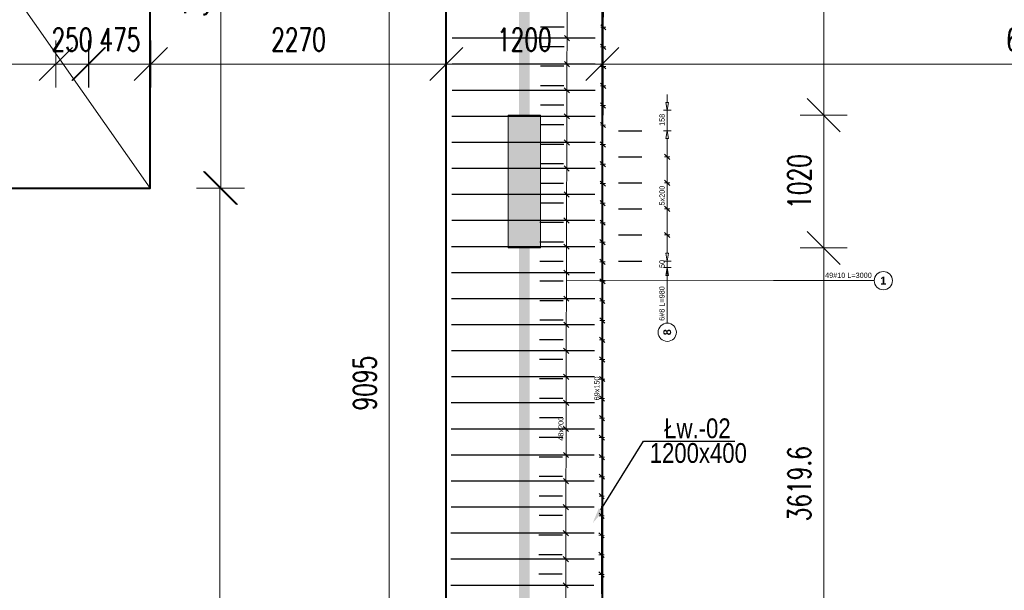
# Model space of a CAD drawing. Extents: x -274995 to 107519, y -337635 to 244261.
# Tile 15 of 49: x 52430 to 59996, y -51204 to -46824. Entities that reach past the tile are written whole.
import ezdxf
from ezdxf import colors
from ezdxf.entities.mleader import LeaderData, LeaderLine
from ezdxf.math import Vec2, Vec3

# ---------------------------------------------------------------- set-up
doc = ezdxf.new("R2010")
doc.units = 0
doc.header["$LTSCALE"] = 10
doc.header["$MEASUREMENT"] = 0
for name, color, linetype, lineweight in [('P-Linia1', 3, 'Continuous', 40), ('P-Opis', 1, 'Continuous', 18), ('P-Opis fundamenty', 193, 'Continuous', 9), ('P-Opis ściany', 6, 'Continuous', 9), ('P-Wymiar', 254, 'Continuous', 9)]:
    doc.layers.add(name, color=color, linetype=linetype, lineweight=lineweight)
doc.layers.add('RCAD_opis rozkładu', color=7, linetype='Continuous')
doc.layers.add('RCAD_rozkład pręta', color=7, linetype='Continuous')
doc.styles.add('_Fd Opis', font='arial.ttf', dxfattribs={"width": 0.8})
doc.styles.add('ROMANS', font='romans.shx', dxfattribs={"width": 0.7})
doc.styles.add('style1', font='arial.ttf')
doc.styles.add('style3', font='arialbd.ttf')
doc.dimstyles.new('A100', dxfattribs={"dimscale": 100, "dimtxt": 1.75, "dimasz": 0.1, "dimexe": 0, "dimexo": 0, "dimgap": 1, "dimtad": 1, "dimdec": 4, "dimrnd": 0.1, "dimdsep": 46, "dimtxsty": 'ROMANS', "dimblk": '[[[[[[[[', "dimcen": 2, "dimdle": 2, "dimse1": 1, "dimse2": 1, "dimclrd": 256, "dimclrt": 1, "dimadec": 0, "dimazin": 0, "dimtfac": 1, "dimtdec": 4, "dimtix": 1, "dimtmove": 2, "dimatfit": 3, "dimldrblk": '[[[[[[[[', "dimfxl": 1, "dimtvp": 0.6, "dimtolj": 1, "dimlwd": 9, "dimarcsym": 0})

# ---------------------------------------------------------------- blocks, each defined once
blk = doc.blocks.new('[[[[[[[[')
at = {"layer": 'P-Wymiar'}
for p, q in [((0, 18), (0, -18)), ((-12.73, -12.73), (12.73, 12.73)), ((0, 0), (-4.63, 0))]:
    blk.add_line(p, q, dxfattribs=at)
blk = doc.blocks.new('*D512')
at = {"layer": 'Defpoints', "color": 0, "transparency": 16777216}
for p in [(55367.6, -48576.1), (58608.4, -48576.1), (55367.6, -52195.8)]:
    blk.add_point(p, dxfattribs=at)
at = {"layer": 'P-Wymiar', "lineweight": 9, "transparency": 16777216}
blk.add_line((58608.4, -52185.8), (58608.4, -48586.1), dxfattribs=at)
at = {"layer": 'P-Wymiar', "lineweight": 9, "transparency": 16777216, "xscale": 10, "yscale": 10, "zscale": 10}
for p, rotation in [((58608.4, -48576.1), 90), ((58608.4, -52195.8), 270)]:
    blk.add_blockref('[[[[[[[[', p, dxfattribs=dict(at, rotation=rotation))
at = {"layer": 'P-Wymiar', "color": 1, "transparency": 16777216, "insert": (58420.9, -50385.9), "char_height": 175, "attachment_point": 5, "rotation": 90, "style": 'ROMANS'}
blk.add_mtext('\\A1;3619.6', dxfattribs=at)
blk = doc.blocks.new('*D513')
at = {"layer": 'Defpoints', "color": 0, "transparency": 16777216}
for p in [(55367.6, -47556.1), (58608.4, -47556.1), (55367.6, -48576.1)]:
    blk.add_point(p, dxfattribs=at)
at = {"layer": 'P-Wymiar', "lineweight": 9, "transparency": 16777216}
blk.add_line((58608.4, -48566.1), (58608.4, -47566.1), dxfattribs=at)
at = {"layer": 'P-Wymiar', "lineweight": 9, "transparency": 16777216, "xscale": 10, "yscale": 10, "zscale": 10}
for p, rotation in [((58608.4, -47556.1), 90), ((58608.4, -48576.1), 270)]:
    blk.add_blockref('[[[[[[[[', p, dxfattribs=dict(at, rotation=rotation))
at = {"layer": 'P-Wymiar', "color": 1, "transparency": 16777216, "insert": (58420.9, -48066.1), "char_height": 175, "attachment_point": 5, "rotation": 90, "style": 'ROMANS'}
blk.add_mtext('\\A1;1020', dxfattribs=at)
blk = doc.blocks.new('*D514')
at = {"layer": 'Defpoints', "color": 0, "transparency": 16777216}
for p in [(56907.7, -45066.1), (58608.4, -45066.1), (55367.6, -47556.1)]:
    blk.add_point(p, dxfattribs=at)
at = {"layer": 'P-Wymiar', "lineweight": 9, "transparency": 16777216}
blk.add_line((58608.4, -47546.1), (58608.4, -45076.1), dxfattribs=at)
at = {"layer": 'P-Wymiar', "lineweight": 9, "transparency": 16777216, "xscale": 10, "yscale": 10, "zscale": 10}
for p, rotation in [((58608.4, -45066.1), 90), ((58608.4, -47556.1), 270)]:
    blk.add_blockref('[[[[[[[[', p, dxfattribs=dict(at, rotation=rotation))
at = {"layer": 'P-Wymiar', "color": 1, "transparency": 16777216, "insert": (58420.9, -46311.1), "char_height": 175, "attachment_point": 5, "rotation": 90, "style": 'ROMANS'}
blk.add_mtext('\\A1;2490', dxfattribs=at)
blk = doc.blocks.new('*D542')
at = {"layer": 'Defpoints', "color": 0, "transparency": 16777216}
for p in [(53437.8, -46987.9), (55707.7, -46987.9), (53437.8, -47164.2)]:
    blk.add_point(p, dxfattribs=at)
at = {"layer": 'P-Wymiar', "lineweight": 9, "transparency": 16777216}
blk.add_line((55697.7, -47164.2), (53447.8, -47164.2), dxfattribs=at)
at = {"layer": 'P-Wymiar', "lineweight": 9, "transparency": 16777216, "xscale": 10, "yscale": 10, "zscale": 10, "rotation": 180}
blk.add_blockref('[[[[[[[[', (53437.8, -47164.2), dxfattribs=at)
at = {"layer": 'P-Wymiar', "lineweight": 9, "transparency": 16777216, "xscale": 10, "yscale": 10, "zscale": 10}
blk.add_blockref('[[[[[[[[', (55707.7, -47164.2), dxfattribs=at)
at = {"layer": 'P-Wymiar', "color": 1, "transparency": 16777216, "insert": (54572.8, -46976.7), "char_height": 175, "attachment_point": 5, "style": 'ROMANS'}
blk.add_mtext('\\A1;2270', dxfattribs=at)
blk = doc.blocks.new('*D543')
at = {"layer": 'Defpoints', "color": 0, "transparency": 16777216}
for p in [(53437.8, -46987.9), (52962.8, -47164.2), (52962.8, -47164.2)]:
    blk.add_point(p, dxfattribs=at)
at = {"layer": 'P-Wymiar', "lineweight": 9, "transparency": 16777216}
for p, q in [((52952.8, -47164.2), (52942.8, -47164.2)), ((53437.8, -47164.2), (52962.8, -47164.2)), ((53447.8, -47164.2), (53457.8, -47164.2))]:
    blk.add_line(p, q, dxfattribs=at)
at = {"layer": 'P-Wymiar', "lineweight": 9, "transparency": 16777216, "xscale": 10, "yscale": 10, "zscale": 10}
blk.add_blockref('[[[[[[[[', (52962.8, -47164.2), dxfattribs=at)
at = {"layer": 'P-Wymiar', "lineweight": 9, "transparency": 16777216, "xscale": 10, "yscale": 10, "zscale": 10, "rotation": 180}
blk.add_blockref('[[[[[[[[', (53437.8, -47164.2), dxfattribs=at)
at = {"layer": 'P-Wymiar', "color": 1, "transparency": 16777216, "insert": (53200.3, -46976.7), "char_height": 175, "attachment_point": 5, "style": 'ROMANS'}
blk.add_mtext('\\A1;475', dxfattribs=at)
blk = doc.blocks.new('*D571')
at = {"layer": 'Defpoints', "color": 0, "transparency": 16777216}
for p in [(49167.8, -47164.2), (52707.8, -47164.2), (52707.8, -47164.2)]:
    blk.add_point(p, dxfattribs=at)
at = {"layer": 'P-Wymiar', "lineweight": 9, "transparency": 16777216}
blk.add_line((49177.8, -47164.2), (52697.8, -47164.2), dxfattribs=at)
at = {"layer": 'P-Wymiar', "lineweight": 9, "transparency": 16777216, "xscale": 10, "yscale": 10, "zscale": 10, "rotation": 180}
blk.add_blockref('[[[[[[[[', (49167.8, -47164.2), dxfattribs=at)
at = {"layer": 'P-Wymiar', "lineweight": 9, "transparency": 16777216, "xscale": 10, "yscale": 10, "zscale": 10}
blk.add_blockref('[[[[[[[[', (52707.8, -47164.2), dxfattribs=at)
at = {"layer": 'P-Wymiar', "color": 1, "transparency": 16777216, "insert": (50937.8, -46976.7), "char_height": 175, "attachment_point": 5, "style": 'ROMANS'}
blk.add_mtext('\\A1;3540', dxfattribs=at)
blk = doc.blocks.new('*D572')
at = {"layer": 'Defpoints', "color": 0, "transparency": 16777216}
for p in [(52707.8, -47164.2), (52957.8, -47164.2), (52957.8, -47164.2)]:
    blk.add_point(p, dxfattribs=at)
at = {"layer": 'P-Wymiar', "lineweight": 9, "transparency": 16777216}
for p, q in [((52697.8, -47164.2), (52687.8, -47164.2)), ((52707.8, -47164.2), (52957.8, -47164.2)), ((52967.8, -47164.2), (52977.8, -47164.2))]:
    blk.add_line(p, q, dxfattribs=at)
at = {"layer": 'P-Wymiar', "lineweight": 9, "transparency": 16777216, "xscale": 10, "yscale": 10, "zscale": 10}
blk.add_blockref('[[[[[[[[', (52707.8, -47164.2), dxfattribs=at)
at = {"layer": 'P-Wymiar', "lineweight": 9, "transparency": 16777216, "xscale": 10, "yscale": 10, "zscale": 10, "rotation": 180}
blk.add_blockref('[[[[[[[[', (52957.8, -47164.2), dxfattribs=at)
at = {"layer": 'P-Wymiar', "color": 1, "transparency": 16777216, "insert": (52832.8, -46976.7), "char_height": 175, "attachment_point": 5, "style": 'ROMANS'}
blk.add_mtext('\\A1;250', dxfattribs=at)
blk = doc.blocks.new('*D574')
at = {"layer": 'Defpoints', "color": 0, "transparency": 16777216}
for p in [(53976.4, -45066.1), (54590.6, -45066.1), (54590.6, -48116.1)]:
    blk.add_point(p, dxfattribs=at)
at = {"layer": 'P-Wymiar', "lineweight": 9, "transparency": 16777216}
blk.add_line((53976.4, -48106.1), (53976.4, -45076.1), dxfattribs=at)
at = {"layer": 'P-Wymiar', "lineweight": 9, "transparency": 16777216, "xscale": 10, "yscale": 10, "zscale": 10}
for p, rotation in [((53976.4, -45066.1), 90), ((53976.4, -48116.1), 270)]:
    blk.add_blockref('[[[[[[[[', p, dxfattribs=dict(at, rotation=rotation))
at = {"layer": 'P-Wymiar', "color": 1, "transparency": 16777216, "insert": (53788.9, -46591.1), "char_height": 175, "attachment_point": 5, "rotation": 90, "style": 'ROMANS'}
blk.add_mtext('\\A1;3050', dxfattribs=at)
blk = doc.blocks.new('*D575')
at = {"layer": 'Defpoints', "color": 0, "transparency": 16777216}
for p in [(56907.7, -47164.2), (55707.7, -47403.7), (56907.7, -47403.7)]:
    blk.add_point(p, dxfattribs=at)
at = {"layer": 'P-Wymiar', "lineweight": 9, "transparency": 16777216}
blk.add_line((55717.7, -47164.2), (56897.7, -47164.2), dxfattribs=at)
at = {"layer": 'P-Wymiar', "lineweight": 9, "transparency": 16777216, "xscale": 10, "yscale": 10, "zscale": 10, "rotation": 180}
blk.add_blockref('[[[[[[[[', (55707.7, -47164.2), dxfattribs=at)
at = {"layer": 'P-Wymiar', "lineweight": 9, "transparency": 16777216, "xscale": 10, "yscale": 10, "zscale": 10}
blk.add_blockref('[[[[[[[[', (56907.7, -47164.2), dxfattribs=at)
at = {"layer": 'P-Wymiar', "color": 1, "transparency": 16777216, "insert": (56307.7, -46976.7), "char_height": 175, "attachment_point": 5, "style": 'ROMANS'}
blk.add_mtext('\\A1;1200', dxfattribs=at)
blk = doc.blocks.new('*D576')
at = {"layer": 'Defpoints', "color": 0, "transparency": 16777216}
for p in [(63532.7, -47164.2), (63532.7, -47164.2), (56907.7, -47403.7)]:
    blk.add_point(p, dxfattribs=at)
at = {"layer": 'P-Wymiar', "lineweight": 9, "transparency": 16777216}
blk.add_line((56917.7, -47164.2), (63522.7, -47164.2), dxfattribs=at)
at = {"layer": 'P-Wymiar', "lineweight": 9, "transparency": 16777216, "xscale": 10, "yscale": 10, "zscale": 10, "rotation": 180}
blk.add_blockref('[[[[[[[[', (56907.7, -47164.2), dxfattribs=at)
at = {"layer": 'P-Wymiar', "lineweight": 9, "transparency": 16777216, "xscale": 10, "yscale": 10, "zscale": 10}
blk.add_blockref('[[[[[[[[', (63532.7, -47164.2), dxfattribs=at)
at = {"layer": 'P-Wymiar', "color": 1, "transparency": 16777216, "insert": (60220.2, -46976.7), "char_height": 175, "attachment_point": 5, "style": 'ROMANS'}
blk.add_mtext('\\A1;6625', dxfattribs=at)
blk = doc.blocks.new('*D601')
at = {"layer": 'Defpoints', "color": 0, "transparency": 16777216}
for p in [(55269.6, -45066.1), (55707.7, -45066.1), (55707.7, -54161.1)]:
    blk.add_point(p, dxfattribs=at)
at = {"layer": 'P-Wymiar', "lineweight": 9, "transparency": 16777216}
blk.add_line((55269.6, -54151.1), (55269.6, -45076.1), dxfattribs=at)
at = {"layer": 'P-Wymiar', "lineweight": 9, "transparency": 16777216, "xscale": 10, "yscale": 10, "zscale": 10}
for p, rotation in [((55269.6, -45066.1), 90), ((55269.6, -54161.1), 270)]:
    blk.add_blockref('[[[[[[[[', p, dxfattribs=dict(at, rotation=rotation))
at = {"layer": 'P-Wymiar', "color": 1, "transparency": 16777216, "insert": (55082.1, -49613.6), "char_height": 175, "attachment_point": 5, "rotation": 90, "style": 'ROMANS'}
blk.add_mtext('\\A1;9095', dxfattribs=at)
blk = doc.blocks.new('*D641')
at = {"layer": 'Defpoints', "color": 0, "transparency": 16777216}
for p in [(50807.7, -48116.1), (50807.7, -57961.1), (53968.9, -57961.1)]:
    blk.add_point(p, dxfattribs=at)
at = {"layer": 'P-Wymiar', "lineweight": 9, "transparency": 16777216}
blk.add_line((53968.9, -48126.1), (53968.9, -57951.1), dxfattribs=at)
at = {"layer": 'P-Wymiar', "lineweight": 9, "transparency": 16777216, "xscale": 10, "yscale": 10, "zscale": 10}
for p, rotation in [((53968.9, -48116.1), 90), ((53968.9, -57961.1), 270)]:
    blk.add_blockref('[[[[[[[[', p, dxfattribs=dict(at, rotation=rotation))
at = {"layer": 'P-Wymiar', "color": 1, "transparency": 16777216, "insert": (53781.4, -53038.6), "char_height": 175, "attachment_point": 5, "rotation": 90, "style": 'ROMANS'}
blk.add_mtext('\\A1;9845', dxfattribs=at)

msp = doc.modelspace()

# ---------------------------------------------------------------- hatches: boundary and pattern name
at = {"layer": 'P-Opis ściany', "lineweight": 0, "true_color": 0xd100d1}
h = msp.add_hatch(dxfattribs=at)
h.set_pattern_fill('ANSI33', color=212, scale=20)
h.set_pattern_definition([(45, (53973.4, 196541.97), (-89.80256, 89.80256), []), (45, (54063.2, 196541.97), (-89.80256, 89.80256), [63.5, -31.75])])
h.paths.add_polyline_path([(64007.71184, -47356.08653), (64257.71184, -47356.08653), (64257.74774, -48456.08653), (64007.74774, -48456.08653)])
h.paths.add_polyline_path([(56182.74774, -47556.12831), (56432.74716, -47556.12831), (56432.74716, -48576.12831), (56182.74774, -48576.12831)])
h.paths.add_polyline_path([(56432.74716, -53180.45523), (56182.72852, -53180.45523), (56182.72852, -54200.45523), (56432.74716, -54200.45523)])
h.paths.add_polyline_path([(56432.74716, -55330.45523), (56182.74716, -55330.45523), (56182.74716, -56350.47526), (56432.74716, -56350.47526)])
h.paths.add_polyline_path([(46707.74774, -52557.61787), (46957.74774, -52557.61787), (46957.76952, -57567.61787), (46707.76952, -57567.61787)])
h.paths.add_polyline_path([(44507.76952, -58436.12697), (46707.76952, -58436.12697), (46707.76952, -58686.11239), (44507.76952, -58686.12697)])
h.paths.add_polyline_path([(46707.77078, -49576.92432), (46957.77078, -49576.92432), (46957.77078, -51476.92431), (46707.77078, -51476.92431)])
h.paths.add_polyline_path([(46707.77078, -47698.12841), (46957.77078, -47698.12841), (46957.77078, -48858.12841), (46707.77078, -48858.12841)])
h.paths.add_polyline_path([(46957.77078, -45576.13728), (46707.77078, -45576.13728), (46707.77078, -46896.14031), (46957.77078, -46896.14031)])
h.paths.add_polyline_path([(44202.74774, -48608.60354), (44452.74774, -48608.60354), (44452.74774, -49636.15759), (44202.74774, -49636.15759)])
h.paths.add_polyline_path([(44202.74774, -50086.15759), (44452.74774, -50086.15759), (44452.74774, -51986.15231), (44202.74774, -51986.15231)])
h.paths.add_polyline_path([(39610.69706, -50086.23524), (40630.69789, -50086.23524), (40630.69789, -49836.23524), (39610.69706, -49836.23524)])
h.paths.add_polyline_path([(38707.78413, -44801.13252), (38957.78413, -44801.13252), (38957.78413, -46276.23009), (38707.78413, -46276.23009)])
h.paths.add_polyline_path([(46957.77078, -44541.12831), (48522.74774, -44541.12831), (48522.74774, -44791.12831), (46957.77078, -44791.12831)])
h.paths.add_polyline_path([(44752.74774, -44541.12831), (46707.77078, -44541.12831), (46707.77078, -44791.12831), (44752.74774, -44791.12831)])
h.paths.add_polyline_path([(53306.53705, -44341.12831), (55206.53704, -44341.12831), (55206.53704, -44591.12831), (53306.53705, -44591.12831)])

# ---------------------------------------------------------------- linework, layer by layer
at = {"layer": 'Defpoints', "color": 4, "const_width": 80}
msp.add_lwpolyline([(56307.74774, -44481.12831), (56307.74774, -54861.12697)], dxfattribs=at)
at = {"layer": 'P-Linia1'}
for points in [[(49597.79383, -48116.12831), (53432.79383, -48116.12831), (53432.79383, -45066.12831)], [(55707.74774, -57961.12697), (55707.74774, -45066.12831)], [(56907.74774, -57961.12697), (56907.74774, -45066.12831), (63532.71154, -45066.12831), (63532.71154, -57961.12697), (56907.74774, -57961.12697)]]:
    msp.add_lwpolyline(points, dxfattribs=at)
at = {"layer": 'P-Opis'}
msp.add_lwpolyline([(38707.78413, -51196.12831), (40507.78413, -46341.12831), (43483.61675, -44791.12831), (46232.77078, -46341.12831), (50782.74774, -44341.12831), (53432.79383, -48116.12831)], dxfattribs=at)
at = {"layer": 'P-Opis ściany', "color": 212, "lineweight": 13, "true_color": 0xd100d1}
msp.add_lwpolyline([(56182.74774, -47556.12831), (56432.74716, -47556.12831), (56432.74716, -48576.12831), (56182.74774, -48576.12831)], close=True, dxfattribs=at)
at = {"layer": 'RCAD_opis rozkładu', "color": 8, "lineweight": 0}
for p, q in [((56914.49459, -46882.14159), (56914.99898, -46732.14159)), ((56635.65322, -46965.75693), (56636.13578, -46765.75693)), ((56934.49448, -46882.20884), (56894.4947, -46882.07434)), ((56934.42723, -46902.20873), (56894.56196, -46862.07445)), ((56913.9902, -47032.14159), (56914.49459, -46882.14159)), ((56655.65316, -46965.80518), (56615.65328, -46965.70867)), ((56655.6049, -46985.80513), (56615.70153, -46945.70873)), ((56635.17066, -47165.75693), (56635.65322, -46965.75693)), ((56933.99009, -47032.20884), (56893.99031, -47032.07434)), ((56933.92283, -47052.20873), (56894.05756, -47012.07445)), ((56913.48581, -47182.14159), (56913.9902, -47032.14159)), ((56655.1706, -47165.80518), (56615.17071, -47165.70867)), ((56655.12234, -47185.80513), (56615.21897, -47145.70873)), ((56634.6881, -47365.75693), (56635.17066, -47165.75693)), ((56933.48569, -47182.20884), (56893.48592, -47182.07434)), ((56933.41844, -47202.20873), (56893.55317, -47162.07445)), ((56912.98141, -47332.14159), (56913.48581, -47182.14159)), ((56654.63978, -47385.80513), (56614.73641, -47345.70873)), ((56932.9813, -47332.20884), (56892.98153, -47332.07434)), ((56932.91405, -47352.20873), (56893.04878, -47312.07445)), ((56912.47702, -47482.14159), (56912.98141, -47332.14159)), ((56654.68804, -47365.80518), (56614.68815, -47365.70867)), ((56634.20554, -47565.75693), (56634.6881, -47365.75693)), ((57405.80897, -47398.12395), (57405.80897, -47458.12395)), ((56932.47691, -47482.20884), (56892.47713, -47482.07434)), ((56932.40965, -47502.20873), (56892.54438, -47462.07445)), ((56911.97263, -47632.14159), (56912.47702, -47482.14159)), ((57405.80897, -47518.12395), (57395.80897, -47458.12395)), ((57415.80897, -47458.12395), (57395.80897, -47458.12395)), ((57415.80897, -47458.12395), (57405.80897, -47518.12395)), ((56654.20548, -47565.80518), (56614.20559, -47565.70867)), ((56654.15722, -47585.80513), (56614.25385, -47545.70873)), ((56633.72298, -47765.75693), (56634.20554, -47565.75693)), ((57375.80897, -47518.12395), (57435.80897, -47518.12395)), ((57405.80897, -47676.28346), (57405.80897, -47518.12395)), ((56931.97251, -47632.20884), (56891.97274, -47632.07434)), ((56931.90526, -47652.20873), (56892.03999, -47612.07445)), ((56911.46823, -47782.14159), (56911.97263, -47632.14159)), ((57435.80897, -47676.28346), (57375.80897, -47676.28346)), ((57395.80897, -47736.28346), (57405.80897, -47676.28346)), ((57395.80897, -47736.28346), (57415.80897, -47736.28346)), ((57405.80897, -47676.28346), (57415.80897, -47736.28346)), ((57405.80897, -47876.28346), (57405.80897, -47736.28346)), ((56653.72292, -47765.80518), (56613.72303, -47765.70867)), ((56653.67466, -47785.80513), (56613.77129, -47745.70873)), ((56633.24042, -47965.75693), (56633.72298, -47765.75693)), ((56931.46812, -47782.20884), (56891.46835, -47782.07434)), ((56931.40087, -47802.20873), (56891.5356, -47762.07445)), ((56910.96384, -47932.14159), (56911.46823, -47782.14159)), ((57425.80897, -47896.28346), (57385.80897, -47856.28346)), ((57425.80897, -47876.28346), (57385.80897, -47876.28346)), ((57405.80897, -48076.28346), (57405.80897, -47876.28346)), ((56653.1921, -47985.80513), (56613.28873, -47945.70873)), ((56930.96373, -47932.20884), (56890.96395, -47932.07434)), ((56930.89647, -47952.20873), (56891.03121, -47912.07445)), ((56910.45945, -48082.14159), (56910.96384, -47932.14159)), ((56653.24036, -47965.80518), (56613.24047, -47965.70867)), ((56632.75786, -48165.75693), (56633.24042, -47965.75693)), ((56930.45933, -48082.20884), (56890.45956, -48082.07434)), ((56930.39208, -48102.20873), (56890.52681, -48062.07445)), ((56909.95505, -48232.14159), (56910.45945, -48082.14159)), ((57425.80897, -48096.28346), (57385.80897, -48056.28346)), ((57425.80897, -48076.28346), (57385.80897, -48076.28346)), ((57405.80897, -48176.28346), (57405.80897, -48076.28346)), ((56652.7578, -48165.80518), (56612.75791, -48165.70867)), ((56652.70954, -48185.80513), (56612.80617, -48145.70873)), ((56632.2753, -48365.75693), (56632.75786, -48165.75693)), ((57405.80897, -48176.28346), (57405.80897, -48276.28346)), ((56929.95494, -48232.20884), (56889.95517, -48232.07434)), ((56929.88769, -48252.20873), (56890.02242, -48212.07445)), ((56909.45066, -48382.14159), (56909.95505, -48232.14159)), ((57385.80897, -48256.28346), (57425.80897, -48296.28346)), ((57425.80897, -48276.28346), (57385.80897, -48276.28346)), ((57405.80897, -48276.28346), (57405.80897, -48476.28346)), ((56652.27524, -48365.80518), (56612.27535, -48365.70867)), ((56652.22698, -48385.80513), (56612.32361, -48345.70873)), ((56631.79274, -48565.75693), (56632.2753, -48365.75693)), ((56929.45055, -48382.20884), (56889.45077, -48382.07434)), ((56929.3833, -48402.20873), (56889.51803, -48362.07445)), ((56908.94627, -48532.14159), (56909.45066, -48382.14159)), ((57385.80897, -48456.28346), (57425.80897, -48496.28346)), ((57425.80897, -48476.28346), (57385.80897, -48476.28346)), ((57405.80897, -48476.28346), (57405.80897, -48616.28346)), ((56651.79268, -48565.80518), (56611.79279, -48565.70867)), ((56651.74442, -48585.80513), (56611.84105, -48545.70873)), ((56631.31018, -48765.75693), (56631.79274, -48565.75693)), ((56928.94615, -48532.20884), (56888.94638, -48532.07434)), ((56928.8789, -48552.20873), (56889.01363, -48512.07445)), ((56908.44187, -48682.14159), (56908.94627, -48532.14159)), ((57405.80897, -48676.28346), (57395.80897, -48616.28346)), ((57415.80897, -48616.28346), (57395.80897, -48616.28346)), ((57415.80897, -48616.28346), (57405.80897, -48676.28346)), ((56928.44176, -48682.20884), (56888.44199, -48682.07434)), ((56928.37451, -48702.20873), (56888.50924, -48662.07445)), ((56907.93748, -48832.14159), (56908.44187, -48682.14159)), ((57435.80897, -48676.28346), (57375.80897, -48676.28346)), ((57405.80897, -48676.28346), (57405.80897, -48726.28341)), ((56651.31012, -48765.80518), (56611.31023, -48765.70867)), ((56651.26186, -48785.80513), (56611.35849, -48745.70873)), ((56630.82762, -48965.75693), (56631.31018, -48765.75693)), ((57375.80897, -48726.28341), (57435.80897, -48726.28341)), ((57395.80897, -48786.28341), (57405.80897, -48726.28341)), ((57395.80897, -48786.28341), (57415.80897, -48786.28341)), ((57405.80897, -49153.15728), (57405.80897, -48726.28341)), ((57405.80897, -48726.28341), (57415.80897, -48786.28341)), ((57405.80897, -48846.28341), (57405.80897, -48786.28341)), ((58222.49526, -48826.82923), (56631.17208, -48822.98969)), ((56927.93737, -48832.20884), (56887.93759, -48832.07434)), ((56927.87012, -48852.20873), (56888.00485, -48812.07445)), ((56907.43309, -48982.14159), (56907.93748, -48832.14159)), ((58222.49526, -48826.82923), (58995.84587, -48826.82923)), ((56650.7793, -48985.80513), (56610.87593, -48945.70873)), ((56650.82756, -48965.80518), (56610.82767, -48965.70867)), ((56630.34506, -49165.75693), (56630.82762, -48965.75693)), ((56927.43298, -48982.20884), (56887.4332, -48982.07434)), ((56927.36572, -49002.20873), (56887.50045, -48962.07445)), ((56906.9287, -49132.14159), (56907.43309, -48982.14159)), ((56650.345, -49165.80518), (56610.34511, -49165.70867)), ((56650.29674, -49185.80513), (56610.39337, -49145.70873)), ((56629.8625, -49365.75693), (56630.34506, -49165.75693)), ((56926.92858, -49132.20884), (56886.92881, -49132.07434)), ((56926.86133, -49152.20873), (56886.99606, -49112.07445)), ((56906.4243, -49282.14159), (56906.9287, -49132.14159)), ((56926.42419, -49282.20884), (56886.42442, -49282.07434)), ((56926.35694, -49302.20873), (56886.49167, -49262.07445)), ((56905.91991, -49432.14159), (56906.4243, -49282.14159)), ((56649.86244, -49365.80518), (56609.86255, -49365.70867)), ((56649.81418, -49385.80513), (56609.91081, -49345.70873)), ((56629.37994, -49565.75693), (56629.8625, -49365.75693)), ((56925.9198, -49432.20884), (56885.92002, -49432.07434)), ((56925.85254, -49452.20873), (56885.98727, -49412.07445)), ((56905.41552, -49582.14159), (56905.91991, -49432.14159)), ((56649.33162, -49585.80513), (56609.42825, -49545.70873)), ((56649.37988, -49565.80518), (56609.37999, -49565.70867)), ((56628.89737, -49765.75693), (56629.37994, -49565.75693)), ((56925.4154, -49582.20884), (56885.41563, -49582.07434)), ((56925.34815, -49602.20873), (56885.48288, -49562.07445)), ((56905.16332, -49657.14159), (56905.41552, -49582.14159)), ((56905.16332, -49657.14159), (56904.91112, -49732.14159)), ((56648.89732, -49765.80518), (56608.89743, -49765.70867)), ((56648.84906, -49785.80513), (56608.94569, -49745.70873)), ((56628.41481, -49965.75693), (56628.89737, -49765.75693)), ((56924.91101, -49732.20884), (56884.91124, -49732.07434)), ((56884.97849, -49712.07445), (56924.84376, -49752.20873)), ((56904.91112, -49732.14159), (56904.40673, -49882.14159)), ((56924.40662, -49882.20884), (56884.40684, -49882.07434)), ((56884.4741, -49862.07445), (56924.33936, -49902.20873)), ((56904.40673, -49882.14159), (56903.90234, -50032.14159)), ((56648.41476, -49965.80518), (56608.41487, -49965.70867)), ((56648.3665, -49985.80513), (56608.46313, -49945.70873)), ((56628.17353, -50065.75693), (56628.41481, -49965.75693)), ((56628.17353, -50065.75693), (56627.93225, -50165.75693)), ((56923.90222, -50032.20884), (56883.90245, -50032.07434)), ((56883.9697, -50012.07445), (56923.83497, -50052.20873)), ((56903.90234, -50032.14159), (56903.39794, -50182.14159)), ((56607.98057, -50145.70873), (56647.88394, -50185.80513)), ((56647.9322, -50165.80518), (56607.93231, -50165.70867)), ((56627.93225, -50165.75693), (56627.44969, -50365.75693)), ((56923.39783, -50182.20884), (56883.39806, -50182.07434)), ((56883.46531, -50162.07445), (56923.33058, -50202.20873)), ((56903.39794, -50182.14159), (56902.89355, -50332.14159)), ((56647.44964, -50365.80518), (56607.44975, -50365.70867)), ((56607.49801, -50345.70873), (56647.40138, -50385.80513)), ((56627.44969, -50365.75693), (56626.96713, -50565.75693)), ((56922.89344, -50332.20884), (56882.89366, -50332.07434)), ((56882.96092, -50312.07445), (56922.82619, -50352.20873)), ((56902.89355, -50332.14159), (56902.38916, -50482.14159)), ((56922.38904, -50482.20884), (56882.38927, -50482.07434)), ((56882.45652, -50462.07445), (56922.32179, -50502.20873)), ((56902.38916, -50482.14159), (56901.88476, -50632.14159)), ((56646.96708, -50565.80518), (56606.96719, -50565.70867)), ((56607.01545, -50545.70873), (56646.91882, -50585.80513)), ((56626.96713, -50565.75693), (56626.48457, -50765.75693)), ((56921.88465, -50632.20884), (56881.88488, -50632.07434)), ((56881.95213, -50612.07445), (56921.8174, -50652.20873)), ((56901.88476, -50632.14159), (56901.38037, -50782.14159)), ((56606.53289, -50745.70873), (56646.43626, -50785.80513)), ((56881.44774, -50762.07445), (56921.31301, -50802.20873)), ((56646.48452, -50765.80518), (56606.48463, -50765.70867)), ((56626.48457, -50765.75693), (56626.00201, -50965.75693)), ((56921.38026, -50782.20884), (56881.38048, -50782.07434)), ((56901.38037, -50782.14159), (56900.87598, -50932.14159)), ((56880.94334, -50912.07445), (56920.80861, -50952.20873)), ((56646.00196, -50965.80518), (56606.00207, -50965.70867)), ((56606.05033, -50945.70873), (56645.9537, -50985.80513)), ((56626.00201, -50965.75693), (56625.51945, -51165.75693)), ((56920.87587, -50932.20884), (56880.87609, -50932.07434)), ((56900.87598, -50932.14159), (56900.37159, -51082.14159)), ((56880.43895, -51062.07445), (56920.30422, -51102.20873)), ((56920.37147, -51082.20884), (56880.3717, -51082.07434)), ((56900.37159, -51082.14159), (56899.86719, -51232.14159)), ((56645.5194, -51165.80518), (56605.51951, -51165.70867)), ((56605.56777, -51145.70873), (56645.47114, -51185.80513)), ((56625.51945, -51165.75693), (56625.03689, -51365.75693))]:
    msp.add_line(p, q, dxfattribs=at)
for centre in [(59065.84587, -48826.82923), (57405.80897, -49223.15728)]:
    msp.add_circle(centre, 70, dxfattribs=at)
at = {"layer": 'RCAD_rozkład pręta', "color": 7, "linetype": 'ByBlock', "lineweight": 30}
for p, q in [((56613.15877, -46881.12831), (56433.1595, -46881.12831)), ((55753.16946, -46963.62767), (56853.16946, -46963.62767)), ((56612.65438, -47031.12831), (56432.65511, -47031.12831)), ((55752.6869, -47163.62767), (56852.6869, -47163.62767)), ((56612.14999, -47181.12831), (56432.15072, -47181.12831)), ((56611.64559, -47331.12831), (56431.64632, -47331.12831)), ((55752.20434, -47363.62767), (56852.20434, -47363.62767)), ((56611.1412, -47481.12831), (56431.14193, -47481.12831)), ((55751.72178, -47563.62767), (56851.72178, -47563.62767)), ((56610.63681, -47631.12831), (56430.63754, -47631.12831)), ((57030.23684, -47676.28346), (57210.23684, -47676.28346)), ((55751.23922, -47763.62767), (56851.23922, -47763.62767)), ((56610.13241, -47781.12831), (56430.13314, -47781.12831)), ((57030.23684, -47876.28346), (57210.23684, -47876.28346)), ((55750.75665, -47963.62767), (56850.75665, -47963.62767)), ((56609.62802, -47931.12831), (56429.62875, -47931.12831)), ((56609.12363, -48081.12831), (56429.12436, -48081.12831)), ((57030.23684, -48076.28346), (57210.23684, -48076.28346)), ((55750.27409, -48163.62767), (56850.27409, -48163.62767)), ((56608.61924, -48231.12831), (56428.61996, -48231.12831)), ((57030.23684, -48276.28346), (57210.23684, -48276.28346)), ((55749.79153, -48363.62767), (56849.79153, -48363.62767)), ((56608.11484, -48381.12831), (56428.11557, -48381.12831)), ((57030.23684, -48476.28346), (57210.23684, -48476.28346)), ((55749.30897, -48563.62767), (56849.30897, -48563.62767)), ((56607.61045, -48531.12831), (56427.61118, -48531.12831)), ((56607.10606, -48681.12831), (56427.10678, -48681.12831)), ((57030.23684, -48676.28346), (57210.23684, -48676.28346)), ((55748.82641, -48763.62767), (56848.82641, -48763.62767)), ((56606.60166, -48831.12831), (56426.60239, -48831.12831)), ((55748.34385, -48963.62767), (56848.34385, -48963.62767)), ((56606.09727, -48981.12831), (56426.098, -48981.12831)), ((55747.86129, -49163.62767), (56847.86129, -49163.62767)), ((56605.59288, -49131.12831), (56425.59361, -49131.12831)), ((56605.08848, -49281.12831), (56425.08921, -49281.12831)), ((55747.37873, -49363.62767), (56847.37873, -49363.62767)), ((56604.58409, -49431.12831), (56424.58482, -49431.12831)), ((55746.89617, -49563.62767), (56846.89617, -49563.62767)), ((56604.0797, -49581.12831), (56424.08043, -49581.12831)), ((55746.41361, -49763.62767), (56846.41361, -49763.62767)), ((56603.5753, -49731.12831), (56423.57603, -49731.12831)), ((56603.07091, -49881.12831), (56423.07164, -49881.12831)), ((55745.93105, -49963.62767), (56845.93105, -49963.62767)), ((56602.56652, -50031.12831), (56422.56725, -50031.12831)), ((55745.44849, -50163.62767), (56845.44849, -50163.62767)), ((56602.06213, -50181.12831), (56422.06285, -50181.12831)), ((55744.96593, -50363.62767), (56844.96593, -50363.62767)), ((56601.55773, -50331.12831), (56421.55846, -50331.12831)), ((56601.05334, -50481.12831), (56421.05407, -50481.12831)), ((55744.48337, -50563.62767), (56844.48337, -50563.62767)), ((56600.54895, -50631.12831), (56420.54967, -50631.12831)), ((55744.00081, -50763.62767), (56844.00081, -50763.62767)), ((56600.04455, -50781.12831), (56420.04528, -50781.12831)), ((55743.51825, -50963.62767), (56843.51825, -50963.62767)), ((56599.54016, -50931.12831), (56419.54089, -50931.12831)), ((56599.03577, -51081.12831), (56419.03649, -51081.12831)), ((55743.03569, -51163.62767), (56843.03569, -51163.62767))]:
    msp.add_line(p, q, dxfattribs=at)

# ---------------------------------------------------------------- texts
at = {"layer": 'P-Opis fundamenty', "char_height": 152.1, "style": '_Fd Opis'}
for s, insert, attachment_point in [('Łw.-02', (57893.05008, -49961.64575), 6), ('1200x400', (57271.13962, -50151.11891), 4)]:
    msp.add_mtext(s, dxfattribs=dict(at, insert=insert, attachment_point=attachment_point))
at = {"layer": 'RCAD_opis rozkładu', "color": 2, "char_height": 40, "style": 'style1'}
for s, insert, attachment_point, rotation in [('158', (57386.23189, -47639.55023), 7, 90), ('5x200', (57386.23189, -48249.91238), 7, 90), ('50', (57386.23189, -48729.86461), 7, 90), ('6#8 L=980', (57365.12685, -49002.69344), 5, 90), ('69x150', (56885.28615, -49746.3522), 7, 89.807336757), ('48x200', (56608.62071, -50055.68215), 7, 89.861756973)]:
    msp.add_mtext(s, dxfattribs=dict(at, insert=insert, attachment_point=attachment_point, rotation=rotation))
at = {"layer": 'RCAD_opis rozkładu', "color": 2, "insert": (58798.0696, -48786.13346), "char_height": 40, "attachment_point": 5, "style": 'style1'}
msp.add_mtext('49#10 L=3000', dxfattribs=at)
at = {"layer": 'RCAD_opis rozkładu', "color": 1, "insert": (59065.84587, -48826.82923), "char_height": 60, "attachment_point": 5, "style": 'style3'}
msp.add_mtext('1', dxfattribs=at)
at = {"layer": 'RCAD_opis rozkładu', "color": 1, "insert": (57405.80897, -49223.15728), "char_height": 60, "attachment_point": 5, "rotation": 90, "style": 'style3'}
msp.add_mtext('8', dxfattribs=at)

# ---------------------------------------------------------------- dimensions: what is measured, and where the dimension line sits
at = {"layer": 'P-Wymiar'}
for base, p1, p2, picture, middle in [((53976.40079, -45066.12831), (54590.55096, -48116.12831), (54590.55096, -45066.12831), '*D574', (53788.90079, -46591.12831)), ((55269.56758, -45066.12831), (55707.74774, -54161.12697), (55707.74774, -45066.12831), '*D601', (55082.06758, -49613.62764)), ((58608.44697, -45066.12831), (55367.55449, -47556.12831), (56907.74774, -45066.12831), '*D514', (58420.94697, -46311.12831)), ((58608.44697, -47556.12831), (55367.55449, -48576.12831), (55367.55449, -47556.12831), '*D513', (58420.94697, -48066.12831)), ((53968.93382, -57961.12697), (50807.66892, -48116.12831), (50807.66892, -57961.12697), '*D641', (53781.43382, -53038.62764)), ((58608.44697, -48576.12831), (55367.5539, -52195.75403), (55367.55449, -48576.12831), '*D512', (58420.94697, -50385.94117))]:
    dim = msp.add_linear_dim(base=base, p1=p1, p2=p2, angle=90, dimstyle='A100', dxfattribs=at)
    dim.commit()
    dim.dimension.update_dxf_attribs({"geometry": picture, "text_midpoint": middle})
for base, p1, p2, picture, middle in [((52707.793826, -47164.170062), (49167.770785, -47164.170062), (52707.793826, -47164.170062), '*D571', (50937.782306, -46976.670062)), ((52957.79383, -47164.17006), (52707.79383, -47164.17006), (52957.79383, -47164.17006), '*D572', (52832.79383, -46976.67006)), ((52962.79383, -47164.17006), (53437.79383, -46987.9207), (52962.79383, -47164.17006), '*D543', (53200.29383, -46976.67006)), ((53437.79383, -47164.17006), (55707.74774, -46987.9207), (53437.79383, -46987.9207), '*D542', (54572.77078, -46976.67006)), ((56907.74774, -47164.17006), (55707.74774, -47403.70227), (56907.74774, -47403.70227), '*D575', (56307.74774, -46976.67006)), ((63532.71154, -47164.17006), (56907.74774, -47403.70227), (63532.71154, -47164.17006), '*D576', (60220.22964, -46976.67006))]:
    dim = msp.add_linear_dim(base=base, p1=p1, p2=p2, dimstyle='A100', dxfattribs=at)
    dim.commit()
    dim.dimension.update_dxf_attribs({"geometry": picture, "text_midpoint": middle})

# ---------------------------------------------------------------- leaders
at = {"layer": 'P-Opis fundamenty'}
ml = msp.add_multileader_mtext('Standard', dxfattribs=at)
ml.set_content('         ', color=256)
ml.set_leader_properties()
ml.build(insert=Vec2(0, 0))
ml.multileader.update_dxf_attribs({"arrow_head_size": 120})
ctx = ml.context
ctx.base_point, ctx.arrow_head_size, ctx.plane_origin = Vec3(57924.09721, -50058.03465), 120, Vec3(58038.45727, -52229.5435)
notes = []
notes.append((ctx, [(1, (1, 1, 0), (57223.40113, -50058.03465), (1, 0), 700.69608, [(0, [(56833.40113, -50688.03465)], 0, [])])]))
ctx.mtext.insert, ctx.mtext.flow_direction = Vec3(57926.09721, -50056.03465), 5
for ctx, leaders in notes:
    for number, flags, end, landing, length, lines in leaders:
        leader = LeaderData()
        leader.index, (leader.has_last_leader_line, leader.has_dogleg_vector, leader.attachment_direction) = number, flags
        leader.last_leader_point, leader.dogleg_vector, leader.dogleg_length = Vec3(end), Vec3(landing), length
        for number, points, colour, breaks in lines:
            line = LeaderLine()
            line.index, line.vertices, line.color, line.breaks = number, Vec3.list(points), colors.encode_raw_color(colour), breaks
            leader.lines.append(line)
        ctx.leaders.append(leader)

doc.saveas('drawing.dxf')
